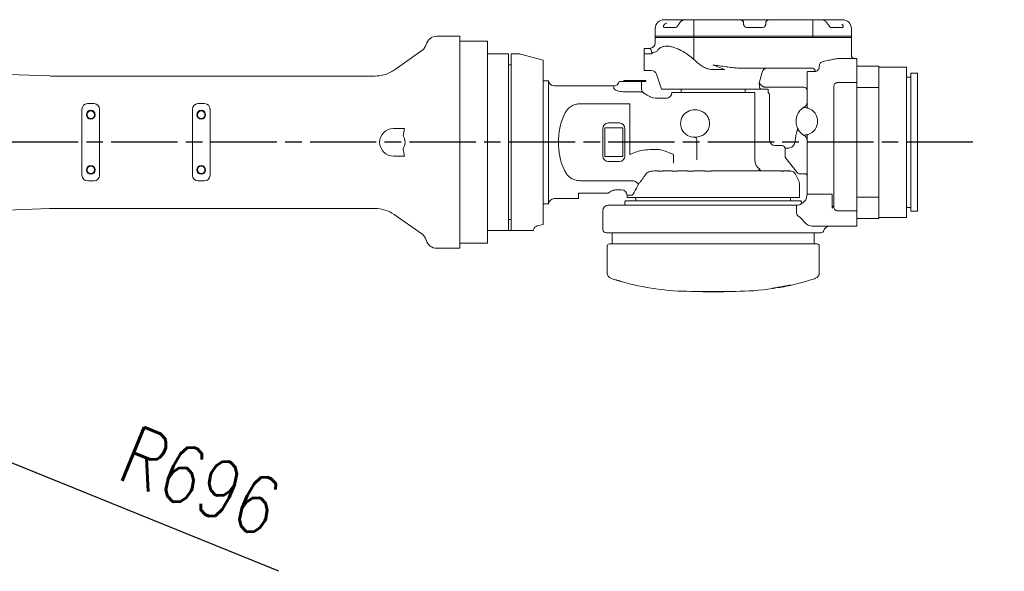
# Model space of a CAD drawing. Header units: millimetres. Extents: x 2665 to 40538, y 289 to 6965.
# Tile 38 of 68: x 5586 to 6477, y 4697 to 5197. Entities that reach past the tile are written whole.
import ezdxf

# ---------------------------------------------------------------- set-up
doc = ezdxf.new("R2010")
doc.units = ezdxf.units.MM
doc.header["$LTSCALE"] = 10
doc.linetypes.add('AM_ISO08W050x2', pattern=[9, 6, -0.75, 1.5, -0.75])
doc.linetypes.add('CENTER2', pattern=[1.125, 0.75, -0.125, 0.125, -0.125])
doc.layers.add('CEN', color=1, linetype='CENTER2', lineweight=25)
doc.layers.add('도면층1', color=1, linetype='Continuous')
doc.styles.add('HHI_Dims', font='simplex.shx', dxfattribs={"width": 0.8, "bigfont": 'whgtxt.shx'})
doc.dimstyles.new('HHI_Standard$4', dxfattribs={"dimtxt": 3.5, "dimasz": 3.5, "dimexe": 1, "dimexo": 1, "dimgap": 1.5, "dimtad": 1, "dimtoh": 1, "dimdsep": 46, "dimtxsty": 'HHI_Dims', "dimcen": 0, "dimclrd": 3, "dimclre": 3, "dimclrt": 2, "dimadec": 3, "dimazin": 2, "dimtp": 0.1, "dimtm": 0.1, "dimtfac": 0.65, "dimtofl": 0, "dimtmove": 0, "dimatfit": 3, "dimldrblk": 'OPEN30', "dimfxl": 1, "dimlwd": -1, "dimlwe": -1, "dimarcsym": 1})

# ---------------------------------------------------------------- blocks, each defined once
blk = doc.blocks.new('*D5')
at = {"layer": 'Defpoints', "color": 0, "transparency": 16777216}
for p in [(4863.71, 5085.94), (7185.09, 4797.42)]:
    blk.add_point(p, dxfattribs=at)
at = {"layer": '도면층1', "transparency": 16777216}
blk.add_line((6589.4, 4871.46), (7132.99, 4803.9), dxfattribs=at)
blk.add_solid([(7134.07, 4812.58), (7131.91, 4795.21), (7185.09, 4797.42)], dxfattribs=at)
at = {"layer": '도면층1', "transparency": 16777216, "insert": (6711.03, 4905.47), "char_height": 52.5, "attachment_point": 5, "rotation": 352.91515, "style": 'HHI_Dims'}
blk.add_mtext('R2339', dxfattribs=at)
blk = doc.blocks.new('_Open30')
at = {"color": 0, "linetype": 'ByBlock', "lineweight": -2}
for p, q in [((-1, 0.268), (0, 0)), ((0, 0), (-1, -0.268)), ((0, 0), (-1, 0))]:
    blk.add_line(p, q, dxfattribs=at)
blk = doc.blocks.new('top')
at = {"color": 7, "linetype": 'Continuous', "lineweight": 15}
for p, q in [((16712.26, 4382.63), (16713.57, 4382.63)), ((16713.57, 4382.63), (16723.31, 4382.63)), ((16723.31, 4382.63), (16730.95, 4382.63)), ((16730.95, 4382.63), (16739.26, 4382.63)), ((16739.26, 4374.63), (16739.26, 4382.63)), ((16739.26, 4382.63), (16781.27, 4382.63)), ((16781.26, 4382.59), (16781.27, 4382.63)), ((16781.27, 4382.63), (16790.21, 4382.63)), ((16784.27, 4379.63), (16784.26, 4379.6)), ((16784.26, 4379.6), (16784.26, 4378.63)), ((16790.21, 4382.63), (16807.25, 4382.63)), ((16804.26, 4379.6), (16804.25, 4379.63)), ((16804.26, 4378.63), (16804.26, 4379.6)), ((16807.25, 4382.63), (16807.26, 4382.59)), ((16807.25, 4382.63), (16832.84, 4382.63)), ((16832.84, 4382.63), (16833.76, 4382.63)), ((16835.76, 4382.63), (16833.76, 4382.63)), ((16835.76, 4382.63), (16837.76, 4382.63)), ((16839.76, 4382.63), (16837.76, 4382.63)), ((16839.76, 4382.63), (16840.67, 4382.63)), ((16840.67, 4382.63), (16846.76, 4382.63)), ((16846.76, 4374.63), (16846.76, 4382.63)), ((16846.76, 4382.63), (16855.07, 4382.63)), ((16855.07, 4382.63), (16862.71, 4382.63)), ((16862.71, 4382.63), (16872.45, 4382.63)), ((16872.45, 4382.63), (16873.76, 4382.63)), ((16527.26, 4367.63), (16506.57, 4367.63)), ((16527.26, 4367.63), (16527.26, 4175.63)), ((16704.26, 4374.63), (16704.26, 4367.63)), ((16704.26, 4366.63), (16704.26, 4367.63)), ((16739.26, 4367.63), (16704.26, 4367.63)), ((16712.28, 4375.63), (16714.26, 4375.63)), ((16719.28, 4375.63), (16714.26, 4375.63)), ((16719.28, 4375.63), (16722.22, 4375.63)), ((16722.54, 4375.63), (16722.27, 4375.63)), ((16739.26, 4374.63), (16739.26, 4367.63)), ((16739.26, 4366.63), (16739.26, 4367.63)), ((16846.76, 4367.63), (16739.26, 4367.63)), ((16787.26, 4375.63), (16792.08, 4375.63)), ((16796.44, 4375.63), (16792.08, 4375.63)), ((16796.44, 4375.63), (16801.26, 4375.63)), ((16846.76, 4374.63), (16846.76, 4367.63)), ((16846.76, 4366.63), (16846.76, 4367.63)), ((16881.76, 4367.63), (16846.76, 4367.63)), ((16863.8, 4375.63), (16866.73, 4375.63)), ((16871.76, 4375.63), (16866.73, 4375.63)), ((16871.76, 4375.63), (16873.73, 4375.63)), ((16881.76, 4374.63), (16881.76, 4367.63)), ((16881.76, 4366.63), (16881.76, 4367.63)), ((16552.26, 4363.13), (16527.26, 4363.13)), ((16552.26, 4180.13), (16552.26, 4363.13)), ((16739.26, 4366.63), (16704.26, 4366.63)), ((16704.26, 4361.63), (16704.26, 4366.63)), ((16846.76, 4366.63), (16739.26, 4366.63)), ((16739.26, 4346.61), (16739.26, 4366.63)), ((16881.76, 4366.63), (16846.76, 4366.63)), ((16881.76, 4350.63), (16881.76, 4366.63)), ((16492.99, 4354.64), (16467.87, 4337.05)), ((16571.26, 4351.63), (16552.26, 4351.63)), ((16571.26, 4191.63), (16571.26, 4351.63)), ((16581.1, 4351.63), (16573.76, 4351.63)), ((16573.76, 4193.87), (16573.76, 4351.63)), ((16602.76, 4345.97), (16582.4, 4351.46)), ((16694.26, 4356.63), (16699.34, 4356.63)), ((16694.26, 4351.63), (16694.26, 4356.63)), ((16701.59, 4351.63), (16694.26, 4351.63)), ((16694.26, 4341.63), (16694.26, 4351.63)), ((16701.59, 4351.63), (16701.15, 4352.93)), ((16573.76, 4341.63), (16571.26, 4341.63)), ((16602.76, 4345.97), (16602.76, 4197.28)), ((16694.26, 4336.63), (16694.26, 4341.63)), ((16852.84, 4341.12), (16852.74, 4339.99)), ((16861.42, 4345.88), (16856.21, 4344.69)), ((16872.76, 4347.63), (16886.76, 4347.63)), ((16886.76, 4347.63), (16886.76, 4345.88)), ((16886.76, 4345.88), (16886.76, 4325.63)), ((16155.89, 4331.66), (16014.06, 4336.61)), ((16700.68, 4336.63), (16694.26, 4336.63)), ((16705.41, 4333.24), (16710.05, 4319.63)), ((16756.76, 4337.46), (16767.31, 4337.46)), ((16778.76, 4338.85), (16784.53, 4338.63)), ((16846.35, 4338.63), (16784.53, 4338.63)), ((16798.45, 4325.02), (16801.04, 4335.24)), ((16841.81, 4333.63), (16841.81, 4326.63)), ((16842.66, 4335.63), (16842.16, 4335.63)), ((16848.81, 4335.63), (16842.66, 4335.63)), ((16886.76, 4340.63), (16906.76, 4340.63)), ((16906.76, 4321.27), (16906.76, 4340.63)), ((16931.66, 4339.63), (16906.76, 4339.63)), ((16931.66, 4203.63), (16931.66, 4339.63)), ((16941.76, 4334.13), (16935.76, 4334.13)), ((16935.76, 4209.13), (16935.76, 4334.13)), ((16941.76, 4209.13), (16941.76, 4334.13)), ((16450.67, 4331.63), (16157.63, 4331.63)), ((16602.76, 4327.35), (16607.77, 4327.35)), ((16607.76, 4327.35), (16607.76, 4215.9)), ((16676.76, 4326.63), (16671.76, 4326.63)), ((16675.76, 4326.63), (16675.76, 4327.63)), ((16675.76, 4327.63), (16677.76, 4327.63)), ((16676.76, 4326.63), (16686.76, 4326.63)), ((16677.76, 4327.63), (16693.76, 4327.63)), ((16691.76, 4326.63), (16686.76, 4326.63)), ((16691.76, 4326.63), (16693.76, 4326.63)), ((16691.76, 4326.63), (16691.76, 4320.29)), ((16693.76, 4327.63), (16695.76, 4327.63)), ((16695.76, 4326.63), (16693.76, 4326.63)), ((16695.76, 4327.63), (16695.76, 4326.63)), ((16869.07, 4325.63), (16886.76, 4325.63)), ((16886.76, 4209.65), (16886.76, 4325.63)), ((16935.76, 4330.63), (16931.66, 4330.63)), ((16666.76, 4322.63), (16612.76, 4322.63)), ((16686.76, 4317.26), (16676.76, 4317.26)), ((16689.48, 4317.43), (16686.76, 4317.26)), ((16710.05, 4319.63), (16800.08, 4319.63)), ((16719.26, 4316.63), (16729.08, 4316.63)), ((16727.76, 4319.63), (16727.76, 4316.63)), ((16794.26, 4316.63), (16729.08, 4316.63)), ((16785.76, 4316.63), (16785.76, 4319.63)), ((16794.26, 4255.63), (16794.26, 4316.63)), ((16800.34, 4319.63), (16800.08, 4319.63)), ((16802.25, 4319.63), (16800.34, 4319.63)), ((16806.36, 4319.63), (16806.47, 4318.54)), ((16807.76, 4314.21), (16807.76, 4273.63)), ((16838.76, 4321.63), (16810.42, 4321.63)), ((16841.76, 4302.76), (16841.76, 4322.42)), ((16865.77, 4321.08), (16865.77, 4214)), ((16906.76, 4321.27), (16886.76, 4321.27)), ((16906.76, 4319.69), (16906.76, 4321.27)), ((16906.76, 4317.97), (16906.76, 4319.69)), ((16906.76, 4316.25), (16906.76, 4317.97)), ((16906.76, 4227.01), (16906.76, 4316.25)), ((16190.26, 4306.63), (16196.26, 4306.63)), ((16290.26, 4306.63), (16296.26, 4306.63)), ((16635.9, 4306.39), (16681.37, 4306.39)), ((16681.37, 4299.57), (16681.37, 4306.39)), ((16699.44, 4312.97), (16699.55, 4312.91)), ((16702.4, 4311.84), (16704.44, 4311.63)), ((16704.44, 4311.63), (16714.92, 4311.63)), ((16185.26, 4241.63), (16185.26, 4301.63)), ((16201.26, 4301.63), (16201.26, 4241.63)), ((16285.26, 4241.63), (16285.26, 4301.63)), ((16301.26, 4301.63), (16301.26, 4241.63)), ((16681.37, 4260.63), (16681.37, 4299.57)), ((16744.97, 4300.19), (16742.17, 4300.89)), ((16661.76, 4289.13), (16671.76, 4289.13)), ((16477.13, 4284.13), (16467.26, 4284.13)), ((16476, 4277.44), (16477.13, 4284.13)), ((16656.76, 4259.13), (16656.76, 4284.13)), ((16658.76, 4284.63), (16658.76, 4258.63)), ((16674.76, 4284.63), (16658.76, 4284.63)), ((16674.76, 4258.63), (16674.76, 4284.63)), ((16676.76, 4284.13), (16676.76, 4259.13)), ((16832.86, 4282.15), (16832.84, 4282.18)), ((16834.07, 4282.63), (16834.42, 4282.1)), ((16837.64, 4278.72), (16838.46, 4278.13)), ((16841.76, 4224.63), (16841.76, 4278.49)), ((16741.86, 4273.16), (16741.86, 4255.63)), ((16742.17, 4276.36), (16744.97, 4277.06)), ((16701.38, 4265.21), (16699.67, 4265.14)), ((16706.75, 4265.21), (16701.38, 4265.21)), ((16818.79, 4268.63), (16812.76, 4268.63)), ((16821.76, 4259.18), (16821.76, 4265.63)), ((16822.42, 4266.32), (16822.36, 4266.3)), ((16467.26, 4259.13), (16477.13, 4259.13)), ((16658.76, 4258.63), (16674.76, 4258.63)), ((16671.76, 4254.13), (16661.76, 4254.13)), ((16822.42, 4257.31), (16832.86, 4244.25)), ((16695.68, 4242.86), (16694.83, 4241.45)), ((16703.26, 4245.63), (16706.88, 4245.63)), ((16711.37, 4245.63), (16719.18, 4245.63)), ((16724.5, 4245.63), (16733.4, 4245.63)), ((16739.28, 4245.63), (16748.82, 4245.63)), ((16754.95, 4245.63), (16818.19, 4245.63)), ((16819.88, 4245.63), (16820.88, 4245.63)), ((16820.88, 4245.63), (16824.12, 4245.63)), ((16824.64, 4245.63), (16825.5, 4245.63)), ((16825.57, 4245.63), (16825.5, 4245.63)), ((16825.5, 4245.63), (16826.6, 4245.63)), ((16834.23, 4236.68), (16831.14, 4242.86)), ((16835.2, 4243.13), (16839.76, 4243.13)), ((16196.26, 4236.63), (16190.26, 4236.63)), ((16296.26, 4236.63), (16290.26, 4236.63)), ((16684.58, 4236.87), (16635.9, 4236.87)), ((16689.38, 4234.45), (16688.93, 4233.46)), ((16834.76, 4221.63), (16834.76, 4234.45)), ((16634.76, 4225.63), (16659.37, 4225.63)), ((16634.76, 4225.63), (16634.76, 4220.63)), ((16673.67, 4228.63), (16669.44, 4228.63)), ((16906.76, 4223.57), (16906.76, 4227.01)), ((16612.76, 4220.63), (16634.76, 4220.63)), ((16677.44, 4218.63), (16676.86, 4217.63)), ((16676.86, 4217.63), (16676.86, 4214.63)), ((16677.44, 4218.63), (16756.76, 4218.63)), ((16678.76, 4223.63), (16678.76, 4221.63)), ((16678.76, 4221.63), (16834.76, 4221.63)), ((16686.76, 4221.63), (16686.76, 4218.63)), ((16756.76, 4218.63), (16836.08, 4218.63)), ((16826.76, 4218.63), (16826.76, 4221.63)), ((16836.66, 4217.63), (16836.08, 4218.63)), ((16836.66, 4215.91), (16836.66, 4217.63)), ((16842.66, 4224.63), (16841.76, 4224.63)), ((16842.66, 4224.63), (16864.46, 4224.63)), ((16864.46, 4224.63), (16864.46, 4211.83)), ((16886.76, 4221.99), (16906.76, 4221.99)), ((16906.76, 4221.99), (16906.76, 4223.57)), ((16906.76, 4202.63), (16906.76, 4221.99)), ((16014.06, 4206.65), (16155.89, 4211.6)), ((16157.63, 4211.63), (16450.67, 4211.63)), ((16607.77, 4215.9), (16602.76, 4215.9)), ((16656.76, 4209.63), (16656.76, 4192.63)), ((16661.76, 4214.63), (16825.04, 4214.63)), ((16825.04, 4214.63), (16832.23, 4214.63)), ((16832.31, 4214.64), (16832.14, 4214.64)), ((16832.23, 4214.63), (16832.23, 4209.63)), ((16832.23, 4209.63), (16832.23, 4207.36)), ((16869.22, 4209.65), (16886.76, 4209.65)), ((16886.76, 4197.86), (16886.76, 4209.65)), ((16931.66, 4212.63), (16935.76, 4212.63)), ((16935.76, 4209.13), (16941.76, 4209.13)), ((16467.87, 4206.2), (16492.99, 4188.61)), ((16571.26, 4201.63), (16573.76, 4201.63)), ((16835.02, 4203.78), (16840.75, 4197.86)), ((16906.76, 4202.63), (16886.76, 4202.63)), ((16906.76, 4203.63), (16931.66, 4203.63)), ((16552.26, 4191.63), (16573.76, 4191.63)), ((16573.76, 4191.63), (16573.76, 4193.87)), ((16581.1, 4191.63), (16573.76, 4191.63)), ((16583.07, 4191.63), (16581.1, 4191.63)), ((16588.52, 4191.63), (16583.07, 4191.63)), ((16590.62, 4191.63), (16588.52, 4191.63)), ((16590.62, 4191.63), (16593.76, 4191.63)), ((16593.76, 4191.65), (16593.76, 4191.63)), ((16593.79, 4191.63), (16594.02, 4192.63)), ((16597.46, 4195.86), (16602.76, 4197.28)), ((16835.68, 4189.63), (16659.76, 4189.63)), ((16665.26, 4189.63), (16665.26, 4179.63)), ((16854.01, 4189.63), (16840.41, 4189.63)), ((16886.76, 4195.63), (16847.07, 4195.63)), ((16848.26, 4179.63), (16848.26, 4189.63)), ((16886.76, 4197.86), (16886.76, 4195.63)), ((16506.57, 4175.63), (16527.26, 4175.63)), ((16527.26, 4180.13), (16552.26, 4180.13)), ((16660.76, 4177.63), (16660.76, 4153.2)), ((16662.76, 4179.63), (16850.76, 4179.63)), ((16852.76, 4153.2), (16852.76, 4177.63)), ((16736.76, 4136.63), (16776.76, 4136.63)), ((16747.26, 4136.63), (16747.26, 4136.43)), ((16747.26, 4136.43), (16747.56, 4136.13)), ((16747.26, 4136.43), (16756.76, 4136.43)), ((16756.76, 4136.13), (16747.56, 4136.13)), ((16756.76, 4136.43), (16766.26, 4136.43)), ((16765.96, 4136.13), (16756.76, 4136.13)), ((16765.96, 4136.13), (16766.26, 4136.43)), ((16766.26, 4136.43), (16766.26, 4136.63)), ((16816.21, 4140.33), (16812.39, 4139.68)), ((16817.3, 4140.33), (16816.9, 4140.26)), ((16816.9, 4140.2), (16817.08, 4140.23)), ((16816.96, 4140.2), (16816.9, 4140.19)), ((16824.66, 4141.71), (16826.32, 4142.07))]:
    blk.add_line(p, q, dxfattribs=at)
at = {"color": 8, "linetype": 'Continuous', "lineweight": 15}
for p, q in [((16666.76, 4320.76), (16666.76, 4322.63)), ((16720.9, 4260.63), (16720.9, 4252.63)), ((16682.66, 4223.63), (16678.76, 4223.63)), ((16810.38, 4139.14), (16810.38, 4139.31)), ((16816.89, 4140.2), (16816.9, 4140.19))]:
    blk.add_line(p, q, dxfattribs=at)
at = {"color": 7, "linetype": 'Continuous', "lineweight": 15, "flags": 128}
for points in [[(16692.44, 4317.01), (16694.56, 4315.79), (16696.89, 4314.44), (16699.44, 4312.97)], [(16741.86, 4273.16), (16741.8, 4273.75), (16741.71, 4274.32), (16741.57, 4274.84), (16741.39, 4275.3), (16741.19, 4275.67), (16740.96, 4275.94), (16740.73, 4276.1), (16740.49, 4276.15)], [(16664.44, 4227.29), (16663.43, 4226.71), (16662.47, 4226.15), (16661.56, 4225.63)]]:
    blk.add_lwpolyline(points, dxfattribs=at)
at = {"color": 8, "linetype": 'Continuous', "lineweight": 15, "flags": 128}
blk.add_lwpolyline([(16810.61, 4139.37), (16810.56, 4139.35), (16810.38, 4139.31)], dxfattribs=at)
at = {"color": 7, "linetype": 'Continuous', "lineweight": 15}
for centre, radius in [((16193.26, 4296.63), 4), ((16193.26, 4296.63), 3.4), ((16293.26, 4296.63), 4), ((16293.26, 4296.63), 3.4), ((16193.26, 4246.63), 4), ((16193.26, 4246.63), 3.4), ((16293.26, 4246.63), 4), ((16293.26, 4246.63), 3.4)]:
    blk.add_circle(centre, radius, dxfattribs=at)
for centre, radius, start, end in [((16712.26, 4374.63), 8, 90, 180), ((16781.27, 4379.6), 2.99, 0.14611, 90.14219), ((16781.27, 4379.63), 3, 359.9816, 89.97783), ((16787.26, 4378.63), 3, 221.81031, 270), ((16801.26, 4378.63), 3, 270, 318.18969), ((16807.25, 4379.63), 3, 90.01992, 180.02293), ((16807.25, 4379.6), 2.99, 89.85457, 179.85713), ((16873.76, 4374.63), 8, 0, 90), ((16506.57, 4357.63), 10, 90, 164.91311), ((16487.26, 4362.83), 10, 305, 344.91311), ((16699.26, 4361.63), 5, 270, 0), ((16581.1, 4346.63), 5, 74.93151, 90), ((16701.08, 4362.57), 9.64, 270.40376, 300.08236), ((16884.76, 4350.63), 3, 180, 270), ((16450.67, 4361.63), 30, 270, 284.83511), ((16450.67, 4361.63), 30, 284.83511, 305), ((16700.68, 4331.63), 5, 18.82471, 90), ((16805.31, 4334.26), 4.38, 93.09172, 167.01953), ((16846.26, 4335.73), 2.96, 358.61369, 80.29216), ((16157.63, 4381.63), 50, 268, 270), ((16612.76, 4327.63), 5, 183.16014, 270), ((16666.76, 4327.63), 5, 270, 348.46262), ((16696.76, 4320.29), 5, 180, 240), ((16714.26, 4316.63), 5, 270, 0), ((16838.76, 4318.63), 3, 0, 90), ((16190.26, 4301.63), 5, 90, 180), ((16196.26, 4301.63), 5, 0, 90), ((16290.26, 4301.63), 5, 90, 180), ((16296.26, 4301.63), 5, 0, 90), ((16836.76, 4307.95), 5, 300, 0), ((16739.76, 4288.63), 12.5, 78.87369, 281.12631), ((16846.76, 4290.63), 15, 138.35779, 162.37353), ((16846.76, 4290.63), 15, 123.58167, 138.35779), ((16846.76, 4290.63), 15, 120, 123.58167), ((16838.76, 4290.63), 12.5, 288.20026, 71.79974), ((16661.76, 4284.13), 5, 90, 180), ((16671.76, 4284.13), 5, 0, 90), ((16467.26, 4271.63), 12.5, 90, 270), ((16846.76, 4290.63), 15, 197.62647, 212.23242), ((16831.37, 4283.48), 1.97, 318.35689, 20.96543), ((16846.76, 4290.63), 15, 214.6403, 221.64221), ((16846.76, 4290.63), 15, 221.64221, 232.57199), ((16812.76, 4273.63), 5, 180, 270), ((16846.76, 4290.63), 15, 236.41833, 240), ((16836.76, 4273.31), 5, 0, 60), ((16706.75, 4260.63), 4.58, 74.81946, 90), ((16818.76, 4265.63), 3, 0, 90), ((16661.76, 4259.13), 5, 180, 270), ((16671.76, 4259.13), 5, 270, 0), ((16804.26, 4255.63), 10, 180, 238.80943), ((16824.76, 4259.18), 3, 180, 218.65981), ((16826.67, 4240.63), 5, 26.56505, 83.62178), ((16835.2, 4246.13), 3, 218.65981, 270), ((16839.76, 4241.13), 2, 0, 90), ((16190.26, 4241.63), 5, 180, 270), ((16196.26, 4241.63), 5, 270, 0), ((16290.26, 4241.63), 5, 180, 270), ((16296.26, 4241.63), 5, 270, 0), ((16682.84, 4230.17), 6.92, 28.38558, 75.43709), ((16829.76, 4234.45), 5, 0, 26.56505), ((16673.76, 4223.63), 5, 0, 90), ((16612.76, 4215.63), 5, 90, 176.83986), ((16831.76, 4224.63), 10, 281.07767, 0), ((16157.63, 4161.63), 50, 90, 92), ((16450.67, 4181.63), 30, 55, 90), ((16661.76, 4209.63), 5, 90, 180), ((16598.76, 4191.03), 5, 105.06849, 161.27685), ((16659.76, 4192.63), 3, 180, 270), ((16854.01, 4192.63), 3, 270, 345.52249), ((16861.76, 4190.63), 5, 90, 165.52249), ((16487.26, 4180.42), 10, 15.08689, 55), ((16506.57, 4185.63), 10, 195.08689, 270), ((16662.76, 4177.63), 2, 90, 180), ((16850.76, 4177.63), 2, 0, 90), ((16665.76, 4153.2), 5, 180, 251.49092), ((16736.76, 4365.28), 228.65, 251.49092, 252.57164), ((16736.76, 4365.28), 228.65, 253.86765, 270), ((16776.76, 4365.28), 228.65, 282.5181, 287.42659), ((16776.76, 4365.28), 228.65, 287.42659, 288.50908), ((16847.76, 4153.2), 5, 288.50908, 0), ((16776.76, 4365.28), 228.65, 270, 278.45664), ((16810.23, 4140.1), 1, 278.67325, 318.21152), ((16816.72, 4141.18), 1, 240.5374, 280.12425), ((16824.45, 4142.68), 1, 245.59576, 281.92171)]:
    blk.add_arc(centre, radius, start, end, dxfattribs=at)
for centre, major_axis, ratio, start_param, end_param in [((16846.35, 4341.63), (4.2, 0), 0.714074, 4.712389, 4.808908), ((16848.81, 4341.63), (0, 6), 0.700208, 3.141593, 3.238112), ((16657.62, 4271.63), (0, 51), 0.803922, 1.064573, 2.077019), ((16711.49, 4260.63), (27.47, 0), 0.181985, 2.015459, 2.71297), ((16700.08, 4260.63), (16.86, 0), 0.296489, 0.410542, 1.085494), ((16817.36, 4271.63), (0, 90), 0.700208, 3.985703, 4.017515)]:
    blk.add_ellipse(centre, major_axis=major_axis, ratio=ratio, start_param=start_param, end_param=end_param, dxfattribs=at)
for points, knots in [([(16712.04, 4377.79), (16711.88, 4377.54), (16711.65, 4377.17), (16711.67, 4376.76), (16711.68, 4376.63)], [0, 0, 0, 0, 0.6667085, 1, 1, 1, 1]), ([(16711.68, 4376.63), (16711.7, 4376.53), (16711.75, 4376.17), (16711.91, 4375.74), (16712.16, 4375.67), (16712.28, 4375.63)], [0, 0, 0, 0, 0.171329, 0.588726, 1, 1, 1, 1]), ([(16712.88, 4378.63), (16712.78, 4378.56), (16712.43, 4378.34), (16712.2, 4378.02), (16712.04, 4377.79)], [0, 0, 0, 0, 0.29399, 1, 1, 1, 1]), ([(16714.88, 4379.63), (16714.52, 4379.58), (16713.73, 4379.48), (16713.18, 4378.93), (16712.88, 4378.63)], [0, 0, 0, 0, 0.461633, 1, 1, 1, 1]), ([(16724.04, 4376.59), (16724.04, 4376.59), (16723.87, 4376.34), (16723.38, 4375.99), (16722.72, 4375.66), (16722.38, 4375.65), (16722.22, 4375.64)], [0, 0, 0, 0, 0.000323, 0.331839, 0.682614, 1, 1, 1, 1]), ([(16726.37, 4379.83), (16726.1, 4379.46), (16725.61, 4378.79), (16724.94, 4377.79), (16724.42, 4377.04), (16724.13, 4376.71), (16724.04, 4376.61)], [0, 0, 0, 0, 0.354719, 0.648334, 0.886983, 1, 1, 1, 1]), ([(16727.05, 4380.64), (16726.96, 4380.54), (16726.73, 4380.29), (16726.51, 4379.99), (16726.37, 4379.81)], [0, 0, 0, 0, 0.390191, 1, 1, 1, 1]), ([(16730.94, 4382.62), (16730.91, 4382.62), (16730.55, 4382.66), (16729.87, 4382.5), (16728.94, 4382.17), (16728.02, 4381.57), (16727.38, 4381.05), (16727.08, 4380.67), (16727.05, 4380.63)], [0, 0, 0, 0, 0.0199, 0.230806, 0.446708, 0.690756, 0.971693, 1, 1, 1, 1]), ([(16784.26, 4378.63), (16784.26, 4378.48), (16784.27, 4378.23), (16784.37, 4377.78), (16784.51, 4377.41), (16784.65, 4377.12), (16784.85, 4376.83), (16784.95, 4376.71), (16785.02, 4376.63)], [0, 0, 0, 0, 0.365058, 0.573982, 0.662902, 0.851415, 0.894405, 1, 1, 1, 1]), ([(16803.49, 4376.63), (16803.5, 4376.63), (16803.56, 4376.7), (16803.74, 4376.93), (16803.91, 4377.21), (16804.09, 4377.62), (16804.17, 4377.87), (16804.24, 4378.25), (16804.26, 4378.46), (16804.26, 4378.61), (16804.26, 4378.63)], [0, 0, 0, 0, 0.005163, 0.086783, 0.274271, 0.325437, 0.574106, 0.611614, 0.947363, 1, 1, 1, 1]), ([(16858.96, 4380.63), (16858.91, 4380.69), (16858.53, 4381.14), (16857.8, 4381.74), (16856.74, 4382.32), (16855.84, 4382.61), (16855.28, 4382.6), (16855.07, 4382.6)], [0, 0, 0, 0, 0.05109, 0.376387, 0.636056, 0.865214, 1, 1, 1, 1]), ([(16859.64, 4379.83), (16859.56, 4379.94), (16859.34, 4380.23), (16859.1, 4380.47), (16858.96, 4380.61)], [0, 0, 0, 0, 0.378961, 1, 1, 1, 1]), ([(16861.98, 4376.6), (16861.86, 4376.74), (16861.53, 4377.12), (16860.97, 4377.93), (16860.33, 4378.91), (16859.87, 4379.51), (16859.64, 4379.82)], [0, 0, 0, 0, 0.138634, 0.398695, 0.699793, 1, 1, 1, 1]), ([(16863.8, 4375.63), (16863.8, 4375.63), (16863.65, 4375.62), (16863.25, 4375.69), (16862.58, 4375.99), (16862.17, 4376.41), (16861.98, 4376.6)], [0, 0, 0, 0, 0.001076, 0.339981, 0.687247, 1, 1, 1, 1]), ([(16873.98, 4377.79), (16873.93, 4377.88), (16873.73, 4378.21), (16873.38, 4378.45), (16873.13, 4378.63)], [0, 0, 0, 0, 0.266076, 1, 1, 1, 1]), ([(16873.73, 4375.63), (16873.78, 4375.63), (16873.97, 4375.66), (16874.2, 4375.92), (16874.29, 4376.39), (16874.34, 4376.63)], [0, 0, 0, 0, 0.160061, 0.579867, 1, 1, 1, 1]), ([(16874.34, 4376.63), (16874.34, 4376.77), (16874.36, 4377.18), (16874.13, 4377.55), (16873.98, 4377.79)], [0, 0, 0, 0, 0.346745, 1, 1, 1, 1]), ([(16705.91, 4354.22), (16706.41, 4354.96), (16707.26, 4356.21), (16709.04, 4357.49), (16710.97, 4358.33), (16713.3, 4358.75), (16715.98, 4358.73), (16718.9, 4358.24), (16722.15, 4357.29), (16725.68, 4355.82), (16729.89, 4353.58), (16734.51, 4350.55), (16737.67, 4347.93), (16739.26, 4346.61)], [0, 0, 0, 0, 0.101933, 0.17552, 0.249071, 0.327465, 0.405847, 0.48355, 0.561288, 0.652456, 0.743708, 0.871759, 1, 1, 1, 1]), ([(16701.15, 4352.93), (16701.02, 4353.46), (16700.77, 4354.52), (16700.15, 4355.71), (16699.61, 4356.49), (16699.42, 4356.58), (16699.34, 4356.63)], [0, 0, 0, 0, 0.254447, 0.513382, 0.777218, 1, 1, 1, 1]), ([(16739.26, 4346.61), (16740.31, 4345.6), (16742.41, 4343.55), (16745.71, 4341.07), (16749.08, 4339.17), (16752.68, 4337.78), (16755.32, 4337.57), (16756.76, 4337.46)], [0, 0, 0, 0, 0.215987, 0.434241, 0.609037, 0.787957, 1, 1, 1, 1]), ([(16756.76, 4341.63), (16756.77, 4341.63), (16758.65, 4341.36), (16762.5, 4340.82), (16766.34, 4340.32), (16768.32, 4340.06)], [0, 0, 0, 0, 0.0041246, 0.4858867, 1, 1, 1, 1]), ([(16767.31, 4337.46), (16765.57, 4338.12), (16762.07, 4339.45), (16758.55, 4340.9), (16756.77, 4341.62), (16756.76, 4341.63)], [0, 0, 0, 0, 0.4956339, 0.9959826, 1, 1, 1, 1]), ([(16856.21, 4344.69), (16855.72, 4344.59), (16854.83, 4344.4), (16854.02, 4343.77), (16853.39, 4343.02), (16852.98, 4342.2), (16852.88, 4341.42), (16852.84, 4341.12)], [0, 0, 0, 0, 0.279304, 0.503807, 0.556392, 0.829132, 1, 1, 1, 1]), ([(16872.76, 4347.63), (16871.63, 4347.57), (16869.34, 4347.46), (16865.53, 4346.77), (16862.83, 4346.19), (16861.42, 4345.88)], [0, 0, 0, 0, 0.318088, 0.642751, 1, 1, 1, 1]), ([(16768.32, 4340.06), (16770.29, 4339.8), (16773.78, 4339.32), (16777.25, 4339), (16778.76, 4338.85)], [0, 0, 0, 0, 0.565624, 1, 1, 1, 1]), ([(16842.16, 4335.63), (16842.12, 4335.62), (16842.07, 4335.6), (16841.98, 4335.48), (16841.94, 4335.34), (16841.88, 4335.08), (16841.84, 4334.71), (16841.82, 4334.16), (16841.82, 4333.79), (16841.81, 4333.63)], [0, 0, 0, 0, 0.110269, 0.164741, 0.332306, 0.351453, 0.567463, 0.811908, 1, 1, 1, 1]), ([(16852.74, 4339.99), (16852.58, 4339.39), (16852.27, 4338.19), (16851.38, 4336.83), (16850.34, 4335.94), (16849.58, 4335.75), (16849.22, 4335.66)], [0, 0, 0, 0, 0.246574, 0.492327, 0.7602, 1, 1, 1, 1]), ([(16800.08, 4319.63), (16799.84, 4319.75), (16799.27, 4320.05), (16798.64, 4321.52), (16798.42, 4323.32), (16798.43, 4324.57), (16798.44, 4324.95), (16798.45, 4325.01), (16798.45, 4325.02)], [0, 0, 0, 0, 0.228948, 0.534569, 0.862887, 0.978886, 0.998151, 1, 1, 1, 1]), ([(16798.45, 4325.02), (16798.45, 4325.01), (16798.48, 4324.98), (16798.66, 4324.75), (16799.31, 4324.07), (16800.51, 4322.95), (16801.82, 4321.85), (16802.61, 4321.7), (16802.98, 4321.63)], [0, 0, 0, 0, 0.001628, 0.028016, 0.170733, 0.504721, 0.763881, 1, 1, 1, 1]), ([(16841.81, 4326.63), (16841.8, 4325.75), (16841.79, 4324.31), (16841.77, 4322.95), (16841.76, 4322.42)], [0, 0, 0, 0, 0.610329, 1, 1, 1, 1]), ([(16865.77, 4321.08), (16865.82, 4321.87), (16865.9, 4323.05), (16866.61, 4324.46), (16867.43, 4325.24), (16868.33, 4325.59), (16868.87, 4325.62), (16869.07, 4325.63)], [0, 0, 0, 0, 0.372329, 0.555919, 0.741109, 0.9025, 1, 1, 1, 1]), ([(16676.76, 4317.26), (16675.71, 4317.31), (16673.65, 4317.39), (16670.83, 4318.04), (16668.54, 4318.93), (16667.03, 4319.92), (16666.84, 4320.5), (16666.76, 4320.76)], [0, 0, 0, 0, 0.202309, 0.400599, 0.603953, 0.819838, 1, 1, 1, 1]), ([(16692.44, 4317.01), (16692.33, 4317.06), (16692.02, 4317.22), (16691.48, 4317.33), (16690.6, 4317.44), (16690, 4317.44), (16689.48, 4317.43)], [0, 0, 0, 0, 0.167343, 0.494262, 0.570022, 1, 1, 1, 1]), ([(16806.36, 4319.63), (16806.26, 4319.63), (16806, 4319.63), (16805.51, 4319.63), (16804.95, 4319.63), (16804.38, 4319.63), (16803.76, 4319.63), (16803.15, 4319.63), (16802.69, 4319.63), (16802.4, 4319.63), (16802.25, 4319.63)], [0, 0, 0, 0, 0.042111, 0.109571, 0.177254, 0.240562, 0.331004, 0.487104, 0.743063, 1, 1, 1, 1]), ([(16810.42, 4321.63), (16809.45, 4321.63), (16807.52, 4321.63), (16804.77, 4321.63), (16803.25, 4321.63), (16802.98, 4321.63)], [0, 0, 0, 0, 0.450879, 0.902229, 1, 1, 1, 1]), ([(16806.47, 4318.54), (16806.5, 4318.01), (16806.55, 4317.24), (16806.59, 4316.58), (16806.59, 4316.53), (16806.59, 4316.51)], [0, 0, 0, 0, 0.532834, 0.789688, 1, 1, 1, 1]), ([(16806.58, 4316.5), (16806.61, 4316.49), (16806.85, 4316.34), (16807.17, 4315.94), (16807.51, 4315.39), (16807.68, 4314.86), (16807.75, 4314.47), (16807.75, 4314.26), (16807.75, 4314.21)], [0, 0, 0, 0, 0.037494, 0.315828, 0.558657, 0.768758, 0.94516, 1, 1, 1, 1]), ([(16621.76, 4296.36), (16622.22, 4297.31), (16623.15, 4299.2), (16624.84, 4301.42), (16626.6, 4303.12), (16628.25, 4304.3), (16629.99, 4305.21), (16631.79, 4305.85), (16633.52, 4306.23), (16634.91, 4306.38), (16635.64, 4306.39), (16635.9, 4306.39)], [0, 0, 0, 0, 0.178303, 0.356369, 0.474318, 0.592155, 0.691823, 0.790596, 0.889295, 0.961488, 1, 1, 1, 1]), ([(16699.55, 4312.91), (16699.83, 4312.76), (16700.16, 4312.58), (16701.11, 4312.17), (16701.79, 4312), (16702.4, 4311.84)], [0, 0, 0, 0, 0.360947, 0.429834, 1, 1, 1, 1]), ([(16744.97, 4277.06), (16745.64, 4277.32), (16746.99, 4277.82), (16748.81, 4278.99), (16750.38, 4280.44), (16752, 4282.62), (16753.27, 4285.79), (16753.48, 4289.2), (16752.99, 4291.96), (16752.26, 4293.98), (16751.18, 4295.81), (16749.41, 4297.87), (16747.25, 4299.36), (16745.5, 4300), (16744.97, 4300.19)], [0, 0, 0, 0, 0.070507, 0.140959, 0.2102, 0.279439, 0.40634, 0.53873, 0.609353, 0.67995, 0.748541, 0.817122, 0.944518, 1, 1, 1, 1]), ([(16839.56, 4303.1), (16839.52, 4303.11), (16839.28, 4303.12), (16838.87, 4303.13), (16838.51, 4303.13), (16838.48, 4303.13), (16838.46, 4303.13)], [0, 0, 0, 0, 0.062827, 0.42249, 0.785308, 1, 1, 1, 1]), ([(16841.76, 4302.76), (16841.28, 4302.86), (16840.5, 4303.03), (16839.82, 4303.08), (16839.56, 4303.1)], [0, 0, 0, 0, 0.608321, 1, 1, 1, 1]), ([(16842.66, 4302.5), (16842.39, 4302.59), (16841.87, 4302.74), (16841.79, 4302.76), (16841.76, 4302.76)], [0, 0, 0, 0, 0.529902, 1, 1, 1, 1]), ([(16832.46, 4295.17), (16832.16, 4294.07), (16831.7, 4292.43), (16831.64, 4290.05), (16831.88, 4288.1), (16832.25, 4286.81), (16832.46, 4286.09)], [0, 0, 0, 0, 0.371977, 0.557508, 0.75107, 1, 1, 1, 1]), ([(16832.84, 4282.18), (16832.4, 4280.77), (16831.49, 4277.94), (16831.15, 4274.98), (16830.97, 4273.49)], [0, 0, 0, 0, 0.496345, 1, 1, 1, 1]), ([(16832.86, 4282.15), (16832.97, 4282.32), (16833.2, 4282.66), (16833.36, 4283.19), (16833.39, 4283.71), (16833.28, 4284.01), (16833.22, 4284.17)], [0, 0, 0, 0, 0.249974, 0.499992, 0.749996, 1, 1, 1, 1]), ([(16839.56, 4278.15), (16840.13, 4278.21), (16840.83, 4278.27), (16841.62, 4278.46), (16841.76, 4278.49)], [0, 0, 0, 0, 0.81771, 1, 1, 1, 1]), ([(16841.76, 4278.49), (16841.8, 4278.5), (16841.89, 4278.52), (16842.42, 4278.68), (16842.66, 4278.75)], [0, 0, 0, 0, 0.530972, 1, 1, 1, 1]), ([(16476, 4265.81), (16476.51, 4266.75), (16477.56, 4268.67), (16477.91, 4271.98), (16477.38, 4275.02), (16476.42, 4276.71), (16476, 4277.44)], [0, 0, 0, 0, 0.259994, 0.527844, 0.793947, 1, 1, 1, 1]), ([(16830.97, 4273.49), (16830.89, 4272.82), (16830.71, 4271.4), (16829.9, 4269.37), (16828.65, 4267.76), (16826.87, 4266.67), (16824.76, 4266.24), (16823.2, 4266.29), (16822.42, 4266.32)], [0, 0, 0, 0, 0.112982, 0.239539, 0.400891, 0.563708, 0.78131, 1, 1, 1, 1]), ([(16838.46, 4278.13), (16838.48, 4278.13), (16838.53, 4278.13), (16838.92, 4278.12), (16839.33, 4278.14), (16839.56, 4278.15)], [0, 0, 0, 0, 0.264399, 0.591111, 1, 1, 1, 1]), ([(16477.13, 4259.13), (16476.71, 4261.19), (16476.26, 4263.41), (16476.02, 4265.66), (16476, 4265.81)], [0, 0, 0, 0, 0.930854, 1, 1, 1, 1]), ([(16686.5, 4262.71), (16684.8, 4262.02), (16683.09, 4261.33), (16681.38, 4260.63), (16681.37, 4260.63)], [0, 0, 0, 0, 0.995549, 1, 1, 1, 1]), ([(16720.9, 4260.63), (16720.9, 4260.63), (16720.41, 4260.8), (16719.46, 4261.14), (16717.64, 4261.79), (16716.37, 4262.3), (16715.54, 4262.62)], [0, 0, 0, 0, 0.003549, 0.264205, 0.519563, 1, 1, 1, 1]), ([(16822.36, 4266.3), (16822.19, 4266.22), (16821.82, 4266.03), (16821.78, 4265.77), (16821.76, 4265.63)], [0, 0, 0, 0, 0.468682, 1, 1, 1, 1]), ([(16635.9, 4236.87), (16635.16, 4236.9), (16633.68, 4236.96), (16632.1, 4237.34), (16630.48, 4237.86), (16628.83, 4238.6), (16626.8, 4239.95), (16625.02, 4241.64), (16623.24, 4243.92), (16622.31, 4245.79), (16621.76, 4246.9)], [0, 0, 0, 0, 0.110666, 0.221407, 0.246758, 0.376461, 0.506386, 0.648058, 0.789888, 1, 1, 1, 1]), ([(16703.26, 4245.63), (16702.26, 4245.58), (16700.47, 4245.5), (16698.11, 4244.75), (16696.55, 4243.84), (16695.89, 4243.1), (16695.68, 4242.86)], [0, 0, 0, 0, 0.362825, 0.653083, 0.886744, 1, 1, 1, 1]), ([(16706.88, 4245.63), (16707.01, 4245.63), (16707.49, 4245.62), (16708.77, 4245.57), (16710.32, 4245.62), (16711.24, 4245.63), (16711.37, 4245.63)], [0, 0, 0, 0, 0.147952, 0.535692, 0.93434, 1, 1, 1, 1]), ([(16719.18, 4245.63), (16719.37, 4245.63), (16720.06, 4245.62), (16721.66, 4245.57), (16723.39, 4245.62), (16724.36, 4245.63), (16724.5, 4245.63)], [0, 0, 0, 0, 0.14794, 0.535691, 0.934339, 1, 1, 1, 1]), ([(16733.4, 4245.63), (16733.64, 4245.63), (16734.52, 4245.62), (16736.35, 4245.57), (16738.17, 4245.62), (16739.14, 4245.63), (16739.28, 4245.63)], [0, 0, 0, 0, 0.147956, 0.535689, 0.93433, 1, 1, 1, 1]), ([(16748.82, 4245.63), (16749.1, 4245.63), (16750.12, 4245.62), (16752.08, 4245.57), (16753.9, 4245.62), (16754.82, 4245.63), (16754.95, 4245.63)], [0, 0, 0, 0, 0.147954, 0.535687, 0.934348, 1, 1, 1, 1]), ([(16799.08, 4246.94), (16799, 4246.98), (16798.52, 4247.19), (16798.13, 4247.35), (16798.01, 4247.14), (16798.53, 4246.56), (16799.65, 4245.93), (16800.96, 4245.65), (16801.76, 4245.63), (16801.92, 4245.63)], [0, 0, 0, 0, 0.033231, 0.208171, 0.383451, 0.556953, 0.767673, 0.952888, 1, 1, 1, 1]), ([(16818.19, 4245.63), (16818.42, 4245.63), (16819.25, 4245.62), (16820.35, 4245.57), (16820.82, 4245.62), (16820.87, 4245.63), (16820.88, 4245.63)], [0, 0, 0, 0, 0.147959, 0.53569, 0.934337, 1, 1, 1, 1]), ([(16824.12, 4245.63), (16824.3, 4245.63), (16824.94, 4245.62), (16825.58, 4245.58), (16825.55, 4245.6), (16825.54, 4245.61)], [0, 0, 0, 0, 0.192419, 0.696617, 1, 1, 1, 1]), ([(16826.6, 4245.63), (16826.72, 4245.63), (16827.12, 4245.62), (16827.18, 4245.6), (16827.22, 4245.6)], [0, 0, 0, 0, 0.296156, 1, 1, 1, 1]), ([(16691.54, 4236.68), (16690.84, 4236), (16690.04, 4235.22), (16689.45, 4234.53), (16689.38, 4234.45)], [0, 0, 0, 0, 0.877844, 1, 1, 1, 1]), ([(16694.83, 4241.45), (16694.32, 4240.63), (16693.29, 4238.97), (16692.12, 4237.45), (16691.54, 4236.68)], [0, 0, 0, 0, 0.4949848, 1, 1, 1, 1]), ([(16661.56, 4225.63), (16661.53, 4225.63), (16661.49, 4225.63), (16661.06, 4225.63), (16660.57, 4225.63), (16659.98, 4225.63), (16659.58, 4225.63), (16659.37, 4225.63)], [0, 0, 0, 0, 0.345492, 0.514208, 0.683872, 0.840151, 1, 1, 1, 1]), ([(16669.44, 4228.63), (16669.03, 4228.61), (16668.02, 4228.58), (16666.92, 4228.32), (16665.59, 4227.9), (16664.95, 4227.56), (16664.44, 4227.29)], [0, 0, 0, 0, 0.190774, 0.478281, 0.575741, 1, 1, 1, 1]), ([(16684.62, 4225.37), (16684.35, 4224.95), (16683.7, 4223.93), (16683.05, 4223.74), (16682.66, 4223.63)], [0, 0, 0, 0, 0.4078, 1, 1, 1, 1]), ([(16688.93, 4233.46), (16688.18, 4232), (16686.69, 4229.07), (16685.31, 4226.61), (16684.62, 4225.37)], [0, 0, 0, 0, 0.497191, 1, 1, 1, 1]), ([(16832.23, 4207.36), (16832.26, 4207.07), (16832.3, 4206.6), (16832.71, 4205.71), (16833.57, 4204.68), (16834.5, 4204.11), (16835.02, 4203.78)], [0, 0, 0, 0, 0.1677021, 0.2806298, 0.5950828, 1, 1, 1, 1]), ([(16832.31, 4214.64), (16832.49, 4214.65), (16832.91, 4214.66), (16833.41, 4214.66), (16833.71, 4214.65), (16833.69, 4214.64), (16833.68, 4214.64)], [0, 0, 0, 0, 0.230382, 0.541835, 0.876616, 1, 1, 1, 1]), ([(16869.22, 4209.65), (16868.86, 4209.68), (16868.14, 4209.74), (16867.18, 4210.27), (16866.4, 4211.14), (16865.86, 4212.42), (16865.8, 4213.44), (16865.77, 4214)], [0, 0, 0, 0, 0.1729309, 0.3466897, 0.5091993, 0.7307074, 1, 1, 1, 1]), ([(16840.41, 4189.63), (16839.66, 4189.63), (16838.16, 4189.63), (16836.51, 4189.63), (16835.68, 4189.63)], [0, 0, 0, 0, 0.499135, 1, 1, 1, 1]), ([(16840.75, 4197.86), (16841.4, 4197.44), (16842.73, 4196.6), (16844.88, 4195.81), (16846.31, 4195.69), (16847.07, 4195.63)], [0, 0, 0, 0, 0.315345, 0.639167, 1, 1, 1, 1]), ([(16672.09, 4145.97), (16671.83, 4146.05), (16671.3, 4146.21), (16670.41, 4146.48), (16669.57, 4146.73), (16668.86, 4146.95), (16668.41, 4147.08), (16668.23, 4147.14), (16668.27, 4147.13), (16668.27, 4147.13)], [0, 0, 0, 0, 0.165577, 0.331059, 0.498874, 0.66505, 0.825462, 0.978819, 1, 1, 1, 1]), ([(16673.22, 4145.63), (16673.23, 4145.63), (16673.24, 4145.63), (16672.98, 4145.71), (16672.56, 4145.83), (16672.22, 4145.93), (16672.09, 4145.97)], [0, 0, 0, 0, 0.175664, 0.492185, 0.813079, 1, 1, 1, 1]), ([(16810.38, 4139.31), (16810.39, 4139.31), (16810.41, 4139.33), (16810.64, 4139.38), (16811.1, 4139.47), (16811.71, 4139.58), (16812.16, 4139.65), (16812.39, 4139.69)], [0, 0, 0, 0, 0.129779, 0.345155, 0.56294, 0.781463, 1, 1, 1, 1]), ([(16810.57, 4139.36), (16810.58, 4139.36), (16810.59, 4139.36), (16810.71, 4139.39), (16810.98, 4139.45), (16811.47, 4139.54), (16812, 4139.63), (16812.33, 4139.68), (16812.42, 4139.69)], [0, 0, 0, 0, 0.068034, 0.184993, 0.375935, 0.620385, 0.893644, 1, 1, 1, 1]), ([(16810.96, 4139.43), (16811, 4139.44), (16811.19, 4139.47), (16811.68, 4139.56), (16812.2, 4139.65), (16812.49, 4139.69), (16812.54, 4139.7)], [0, 0, 0, 0, 0.127712, 0.504552, 0.912876, 1, 1, 1, 1]), ([(16812.39, 4139.69), (16813.05, 4139.8), (16814.06, 4139.96), (16815.06, 4140.14), (16815.41, 4140.2)], [0, 0, 0, 0, 0.6533207, 1, 1, 1, 1]), ([(16815.41, 4140.2), (16815.74, 4140.25), (16816.56, 4140.4), (16817.84, 4140.63), (16819.32, 4140.9), (16820.28, 4141.08), (16820.79, 4141.18)], [0, 0, 0, 0, 0.182655, 0.452335, 0.71253, 1, 1, 1, 1]), ([(16816.9, 4140.26), (16816.9, 4140.24), (16816.9, 4140.22), (16816.9, 4140.21), (16816.9, 4140.2)], [0, 0, 0, 0, 0.50607, 1, 1, 1, 1]), ([(16821.65, 4141.12), (16821.64, 4141.11), (16821.62, 4141.1), (16821.38, 4141.05), (16820.86, 4140.94), (16819.82, 4140.73), (16818.45, 4140.47), (16817.39, 4140.28), (16816.96, 4140.2)], [0, 0, 0, 0, 0.089947, 0.200457, 0.310469, 0.463401, 0.781765, 1, 1, 1, 1]), ([(16817.08, 4140.23), (16817.24, 4140.26), (16817.92, 4140.38), (16818.82, 4140.55), (16819.58, 4140.7), (16819.92, 4140.77), (16820.02, 4140.8), (16820.03, 4140.81), (16820.04, 4140.81)], [0, 0, 0, 0, 0.117098, 0.529634, 0.667779, 0.806869, 0.929388, 1, 1, 1, 1]), ([(16820.04, 4140.81), (16820.03, 4140.81), (16820.03, 4140.81), (16819.9, 4140.8), (16819.6, 4140.75), (16818.88, 4140.62), (16818.06, 4140.47), (16817.42, 4140.35), (16817.3, 4140.33)], [0, 0, 0, 0, 0.077887, 0.197437, 0.329855, 0.46115, 0.901067, 1, 1, 1, 1]), ([(16820.6, 4141.14), (16820.53, 4141.07), (16820.38, 4140.92), (16820.16, 4140.83), (16820.04, 4140.81), (16820.04, 4140.81)], [0, 0, 0, 0, 0.447859, 0.969787, 1, 1, 1, 1]), ([(16820.77, 4141.18), (16821.16, 4141.25), (16822, 4141.4), (16823.25, 4141.64), (16824.41, 4141.85), (16825, 4141.95), (16825.27, 4142)], [0, 0, 0, 0, 0.215016, 0.477864, 0.759563, 1, 1, 1, 1]), ([(16820.79, 4141.18), (16820.95, 4141.21), (16821.84, 4141.37), (16823.28, 4141.65), (16824.87, 4141.93), (16826.07, 4142.14), (16826.51, 4142.19), (16826.55, 4142.18), (16826.55, 4142.18)], [0, 0, 0, 0, 0.050525, 0.284488, 0.480015, 0.684919, 0.923895, 1, 1, 1, 1]), ([(16821.65, 4141.12), (16821.66, 4141.12), (16821.77, 4141.14), (16821.99, 4141.23), (16822.14, 4141.38), (16822.21, 4141.45)], [0, 0, 0, 0, 0.0411331, 0.5387255, 1, 1, 1, 1]), ([(16825.27, 4142), (16825.3, 4142.01), (16825.61, 4142.06), (16825.97, 4142.12), (16826.28, 4142.16), (16826.29, 4142.16), (16826.29, 4142.16)], [0, 0, 0, 0, 0.054725, 0.454945, 0.830438, 1, 1, 1, 1])]:
    blk.add_open_spline(points, degree=3, knots=knots, dxfattribs=at)
at = {"layer": 'CEN', "linetype": 'AM_ISO08W050x2'}
blk.add_line((16991.76, 4271.63), (14898.75, 4271.63), dxfattribs=at)
blk = doc.blocks.new('*D33')
at = {"layer": 'Defpoints', "color": 0, "transparency": 16777216}
for p in [(4863.71, 5085.94), (5508.52, 4824.12)]:
    blk.add_point(p, dxfattribs=at)
at = {"layer": '도면층1', "transparency": 16777216}
for p, q in [((4863.71, 5085.94), (5508.52, 4824.12)), ((5820.54, 4697.43), (5557.17, 4804.37))]:
    blk.add_line(p, q, dxfattribs=at)
blk.add_solid([(5560.46, 4812.47), (5553.88, 4796.26), (5508.52, 4824.12)], dxfattribs=at)
at = {"layer": '도면층1', "transparency": 16777216, "insert": (5749.47, 4778.9), "char_height": 52.5, "attachment_point": 5, "rotation": 337.9007, "style": 'HHI_Dims'}
blk.add_mtext('R696', dxfattribs=at)

msp = doc.modelspace()

# ---------------------------------------------------------------- block references
msp.add_blockref('top', (-10543.047, 814.312))

# ---------------------------------------------------------------- dimensions: what is measured, and where the dimension line sits
at = {"layer": '도면층1'}
for mpoint, picture, middle in [((7185.09, 4797.421), '*D5', (6705.015, 4857.088)), ((5508.524, 4824.118), '*D33', (5731.128, 4733.731))]:
    dim = msp.add_radius_dim(center=(4863.711, 5085.941), mpoint=mpoint, dimstyle='HHI_Standard$4', override={"dimscale": 15, "dimtoh": 0, "dimdec": 0, "dimclrd": 256, "dimclre": 0, "dimclrt": 256, "dimtofl": 1}, dxfattribs=at)
    dim.commit()
    dim.dimension.update_dxf_attribs({"geometry": picture, "text_midpoint": middle, "dimtype": 164})

doc.saveas('drawing.dxf')
